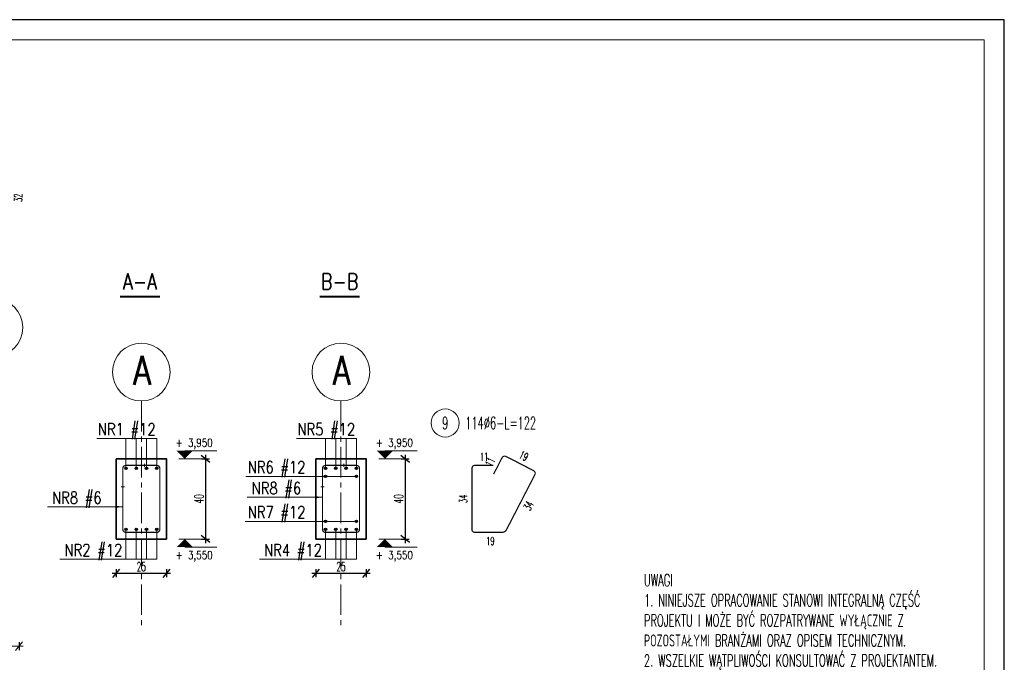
# Model space of a CAD drawing. Header units: centimetres. Extents: x 125945 to 146944, y 20629 to 31773.
# Tile 35 of 80: x 138987 to 139478, y 20903 to 21223. Entities that reach past the tile are written whole.
import ezdxf
from ezdxf.enums import TextEntityAlignment as Align

# ---------------------------------------------------------------- set-up
doc = ezdxf.new("R2010")
doc.units = ezdxf.units.CM
doc.linetypes.add('CENTER2', pattern=[28.575, 19.05, -3.175, 3.175, -3.175])
for name, color, linetype, lineweight in [('e-cad_cienkie', 88, 'Continuous', 15), ('e-cad_opisy', 7, 'Continuous', 15), ('e-cad_osie', 172, 'CENTER2', 9), ('e-cad_wymiary', 66, 'Continuous', 15), ('K-ŻELBET', 204, 'Continuous', 35)]:
    doc.layers.add(name, color=color, linetype=linetype, lineweight=lineweight)
doc.layers.add('e-cad_prety_przekroj', color=4, linetype='Continuous')
doc.layers.add('e-cad_strzemiona', color=3, linetype='Continuous')
doc.styles.add('e-cad_1', font='simplex.shx', dxfattribs={"width": 0.6})
doc.styles.add('e-cad_2', font='simplex.shx', dxfattribs={"width": 0.8})
doc.styles.add('simpl', font='simplex.shx', dxfattribs={"width": 0.6})
doc.dimstyles.new('1_10', dxfattribs={"dimtxt": 2.75, "dimasz": 2, "dimexe": 1.25, "dimexo": 0, "dimgap": 0.8, "dimtad": 1, "dimdec": 1, "dimrnd": 0.5, "dimdsep": 46, "dimtxsty": 'e-cad_1', "dimblk": 'OBLIQUE', "dimcen": 0, "dimdle": 1, "dimclrd": 256, "dimclre": 256, "dimclrt": 256, "dimadec": 0, "dimazin": 0, "dimtfac": 1, "dimtdec": 1, "dimtix": 1, "dimtmove": 2, "dimatfit": 3, "dimfxl": 1.25, "dimfxlon": 1, "dimtfill": 1, "dimtfillclr": 256, "dimlwd": 9, "dimarcsym": 0})
doc.dimstyles.new('1_20', dxfattribs={"dimscale": 2, "dimtxt": 2.25, "dimasz": 1.75, "dimexe": 1, "dimexo": 0, "dimgap": 0.5, "dimtad": 1, "dimdec": 1, "dimrnd": 0.5, "dimdsep": 46, "dimtxsty": 'simpl', "dimblk": 'OBLIQUE', "dimcen": 0, "dimdle": 1, "dimclrd": 256, "dimclre": 256, "dimclrt": 256, "dimadec": 0, "dimazin": 0, "dimtfac": 1, "dimtdec": 1, "dimtix": 1, "dimtmove": 2, "dimatfit": 3, "dimldrblk": 'OBLIQUE', "dimfxl": 1, "dimfxlon": 1, "dimarcsym": 0})
doc.dimstyles.new('e-cad_1_20_[cm]', dxfattribs={"dimscale": 2, "dimtxt": 2.25, "dimasz": 1.75, "dimexe": 1, "dimexo": 0, "dimgap": 0.5, "dimtad": 1, "dimdec": 1, "dimrnd": 0.5, "dimdsep": 46, "dimtxsty": 'simpl', "dimblk": 'OBLIQUE', "dimcen": 0, "dimdle": 1, "dimclrd": 256, "dimclre": 256, "dimclrt": 256, "dimadec": 0, "dimazin": 0, "dimtfac": 1, "dimtdec": 1, "dimtix": 1, "dimtmove": 2, "dimatfit": 3, "dimldrblk": 'OBLIQUE', "dimfxl": 1, "dimfxlon": 1, "dimlwd": -1, "dimarcsym": 0})

# ---------------------------------------------------------------- blocks, each defined once
blk = doc.blocks.new('_Oblique')
at = {"color": 0, "linetype": 'ByBlock', "lineweight": -2}
blk.add_line((0.5, 0.6), (-0.5, -0.6), dxfattribs=at)
blk = doc.blocks.new('*D4216')
at = {"layer": 'Defpoints', "color": 0}
for p in [(138961.6, 20920.39), (138986.6, 20920.39), (138986.6, 20910.66)]:
    blk.add_point(p, dxfattribs=at)
at = {"layer": 'e-cad_wymiary', "ltscale": 0.8}
blk.add_line((138959.6, 20910.66), (138988.6, 20910.66), dxfattribs=at)
at = {"layer": 'e-cad_wymiary', "lineweight": -2, "ltscale": 0.8}
for p, q in [((138961.6, 20912.66), (138961.6, 20908.66)), ((138986.6, 20912.66), (138986.6, 20908.66))]:
    blk.add_line(p, q, dxfattribs=at)
at = {"layer": 'e-cad_wymiary', "xscale": 3.5, "yscale": 3.5, "zscale": 3.5, "rotation": 180}
blk.add_blockref('_Oblique', (138961.6, 20910.66), dxfattribs=at)
at = {"layer": 'e-cad_wymiary', "xscale": 3.5, "yscale": 3.5, "zscale": 3.5}
blk.add_blockref('_Oblique', (138986.6, 20910.66), dxfattribs=at)
at = {"layer": 'e-cad_wymiary', "ltscale": 0.8, "insert": (138974.1, 20913.91), "char_height": 4.5, "attachment_point": 5, "style": 'simpl'}
blk.add_mtext('25', dxfattribs=at)
blk = doc.blocks.new('*D4217')
at = {"layer": 'Defpoints', "color": 0}
for p in [(139060.05, 21004.08), (139060.05, 20964.08), (139079.53, 20964.08)]:
    blk.add_point(p, dxfattribs=at)
at = {"layer": 'e-cad_wymiary', "lineweight": -2, "ltscale": 0.8}
for p, q in [((139077.53, 21004.08), (139081.53, 21004.08)), ((139079.53, 21006.08), (139079.53, 20962.08)), ((139077.53, 20964.08), (139081.53, 20964.08))]:
    blk.add_line(p, q, dxfattribs=at)
at = {"layer": 'e-cad_wymiary', "lineweight": -2, "xscale": 3.5, "yscale": 3.5, "zscale": 3.5}
for p, rotation in [((139079.53, 21004.08), 90), ((139079.53, 20964.08), 270)]:
    blk.add_blockref('_Oblique', p, dxfattribs=dict(at, rotation=rotation))
at = {"layer": 'e-cad_wymiary', "ltscale": 0.8, "insert": (139076.28, 20984.08), "char_height": 4.5, "attachment_point": 5, "rotation": 90, "style": 'simpl'}
blk.add_mtext('40', dxfattribs=at)
blk = doc.blocks.new('*D4218')
at = {"layer": 'Defpoints', "color": 0}
for p in [(139035.05, 20964.08), (139060.05, 20964.08), (139060.05, 20947.03)]:
    blk.add_point(p, dxfattribs=at)
at = {"layer": 'e-cad_wymiary', "lineweight": -2, "ltscale": 0.8}
for p, q in [((139035.05, 20949.03), (139035.05, 20945.03)), ((139060.05, 20949.03), (139060.05, 20945.03)), ((139033.05, 20947.03), (139062.05, 20947.03))]:
    blk.add_line(p, q, dxfattribs=at)
at = {"layer": 'e-cad_wymiary', "lineweight": -2, "xscale": 3.5, "yscale": 3.5, "zscale": 3.5, "rotation": 180}
blk.add_blockref('_Oblique', (139035.05, 20947.03), dxfattribs=at)
at = {"layer": 'e-cad_wymiary', "lineweight": -2, "xscale": 3.5, "yscale": 3.5, "zscale": 3.5}
blk.add_blockref('_Oblique', (139060.05, 20947.03), dxfattribs=at)
at = {"layer": 'e-cad_wymiary', "ltscale": 0.8, "insert": (139047.55, 20950.28), "char_height": 4.5, "attachment_point": 5, "style": 'simpl'}
blk.add_mtext('25', dxfattribs=at)
blk = doc.blocks.new('e-cad_przekroj_nazwa_1')
at = {"const_width": 0.5}
blk.add_lwpolyline([(5, 0), (-5, 0)], dxfattribs=at)
at = {"style": 'e-cad_1', "width": 0.8}
blk.add_attdef('SYMBOL', text='', height=4, dxfattribs=at).set_placement((0, 1.75), align=Align.CENTER)
blk = doc.blocks.new('*D4219')
at = {"layer": 'Defpoints', "color": 0}
for p in [(139159.51, 21004.08), (139159.51, 20964.08), (139178.98, 20964.08)]:
    blk.add_point(p, dxfattribs=at)
at = {"layer": 'e-cad_wymiary', "lineweight": -2, "ltscale": 0.8}
for p, q in [((139176.98, 21004.08), (139180.98, 21004.08)), ((139178.98, 21006.08), (139178.98, 20962.08)), ((139176.98, 20964.08), (139180.98, 20964.08))]:
    blk.add_line(p, q, dxfattribs=at)
at = {"layer": 'e-cad_wymiary', "lineweight": -2, "xscale": 3.5, "yscale": 3.5, "zscale": 3.5}
for p, rotation in [((139178.98, 21004.08), 90), ((139178.98, 20964.08), 270)]:
    blk.add_blockref('_Oblique', p, dxfattribs=dict(at, rotation=rotation))
at = {"layer": 'e-cad_wymiary', "ltscale": 0.8, "insert": (139175.73, 20984.08), "char_height": 4.5, "attachment_point": 5, "rotation": 90, "style": 'simpl'}
blk.add_mtext('40', dxfattribs=at)
blk = doc.blocks.new('*D4220')
at = {"layer": 'Defpoints', "color": 0}
for p in [(139134.51, 20964.08), (139159.51, 20964.08), (139159.51, 20947.03)]:
    blk.add_point(p, dxfattribs=at)
at = {"layer": 'e-cad_wymiary', "lineweight": -2, "ltscale": 0.8}
for p, q in [((139134.51, 20949.03), (139134.51, 20945.03)), ((139159.51, 20949.03), (139159.51, 20945.03)), ((139132.51, 20947.03), (139161.51, 20947.03))]:
    blk.add_line(p, q, dxfattribs=at)
at = {"layer": 'e-cad_wymiary', "lineweight": -2, "xscale": 3.5, "yscale": 3.5, "zscale": 3.5, "rotation": 180}
blk.add_blockref('_Oblique', (139134.51, 20947.03), dxfattribs=at)
at = {"layer": 'e-cad_wymiary', "lineweight": -2, "xscale": 3.5, "yscale": 3.5, "zscale": 3.5}
blk.add_blockref('_Oblique', (139159.51, 20947.03), dxfattribs=at)
at = {"layer": 'e-cad_wymiary', "ltscale": 0.8, "insert": (139147.01, 20950.28), "char_height": 4.5, "attachment_point": 5, "style": 'simpl'}
blk.add_mtext('25', dxfattribs=at)
blk = doc.blocks.new('e-cad_ZelbetOpis_7')
blk.add_circle((5, 5), 3.5)
at = {"layer": 'e-cad_opisy', "style": 'e-cad_1', "width": 0.6, "flags": 1}
for tag, p in [('SREDNICA', (25, 8)), ('DLUGOSC', (25, 7.5)), ('KOD', (30, 8)), ('HAK_1', (30, 7.5)), ('SZT', (25, 7)), ('GATUNEK_STALI', (25, 6.5)), ('OPIS_2', (25, 5.5)), ('KLASA_STALI', (25, 6)), ('A', (30, 6.5)), ('C', (30, 5.5)), ('HAK_2', (30, 7)), ('B', (30, 6)), ('D', (30, 5)), ('E', (30, 4.5)), ('F', (30, 4)), ('R', (30, 3.5)), ('HAK_1_DLUGOSC', (30, 3)), ('HAK_2_DLUGOSC', (30, 2.5)), ('KIERUNEK', (30, 2))]:
    blk.add_attdef(tag, p, '', height=0.3, dxfattribs=at)
at = {"layer": 'e-cad_opisy', "style": 'e-cad_1', "width": 0.6}
blk.add_attdef('NR', text='', height=3, dxfattribs=at).set_placement((5, 3.5), align=Align.CENTER)
for tag, p in [('OPIS_1', (10, 3.5)), ('UWAGI', (10, -6))]:
    blk.add_attdef(tag, p, '', height=3, dxfattribs=at)
blk = doc.blocks.new('e-cad_kota_2')
blk.add_line((0, 2), (8, 2))
blk.add_lwpolyline([(0, 0, 0, 4, 0), (0, 2, 4, 4, 0)], format="xyseb")
at = {"style": 'e-cad_1', "width": 0.8}
blk.add_attdef('ZNAK', text='', height=2, dxfattribs=at).set_placement((-0.5, 3), align=Align.RIGHT)
blk.add_attdef('RZEDNA', (0.8, 3), '', height=2, dxfattribs=at)
blk = doc.blocks.new('e-cad_kota_2_1')
blk.add_line((0, -2), (8, -2))
blk.add_lwpolyline([(0, 0, 0, 4, 0), (0, -2, 4, 4, 0)], format="xyseb")
at = {"style": 'e-cad_1', "width": 0.8}
blk.add_attdef('ZNAK', text='', height=2, dxfattribs=at).set_placement((-0.5, -5), align=Align.RIGHT)
blk.add_attdef('RZEDNA', (0.8, -5), '', height=2, dxfattribs=at)

msp = doc.modelspace()

# ---------------------------------------------------------------- hatches: boundary and pattern name
at = {"layer": 'e-cad_prety_przekroj', "ltscale": 0.8}
h = msp.add_hatch(color=256, dxfattribs=at)
edge = h.paths.add_edge_path()
edge.add_arc((139039.85, 20999.28), 0.6, 0, 360)
h = msp.add_hatch(color=256, dxfattribs=at)
edge = h.paths.add_edge_path()
edge.add_arc((139044.99, 20999.28), 0.6, 0, 360)
h = msp.add_hatch(color=256, dxfattribs=at)
edge = h.paths.add_edge_path()
edge.add_arc((139050.12, 20999.28), 0.6, 0, 360)
h = msp.add_hatch(color=256, dxfattribs=at)
edge = h.paths.add_edge_path()
edge.add_arc((139055.25, 20999.28), 0.6, 0, 360)
h = msp.add_hatch(color=256, dxfattribs=at)
edge = h.paths.add_edge_path()
edge.add_arc((139139.31, 20999.28), 0.6, 0, 360)
h = msp.add_hatch(color=256, dxfattribs=at)
edge = h.paths.add_edge_path()
edge.add_arc((139144.44, 20999.28), 0.6, 0, 360)
h = msp.add_hatch(color=256, dxfattribs=at)
edge = h.paths.add_edge_path()
edge.add_arc((139149.58, 20999.28), 0.6, 0, 360)
h = msp.add_hatch(color=256, dxfattribs=at)
edge = h.paths.add_edge_path()
edge.add_arc((139154.71, 20999.28), 0.6, 0, 360)
h = msp.add_hatch(color=256, dxfattribs=at)
edge = h.paths.add_edge_path()
edge.add_arc((139139.31, 20995.28), 0.6, 0, 360)
h = msp.add_hatch(color=256, dxfattribs=at)
edge = h.paths.add_edge_path()
edge.add_arc((139154.71, 20995.28), 0.6, 0, 360)
h = msp.add_hatch(color=256, dxfattribs=at)
edge = h.paths.add_edge_path()
edge.add_arc((139139.31, 20972.88), 0.6, 0, 360)
h = msp.add_hatch(color=256, dxfattribs=at)
edge = h.paths.add_edge_path()
edge.add_arc((139154.71, 20972.88), 0.6, 0, 360)
h = msp.add_hatch(color=256, dxfattribs=at)
edge = h.paths.add_edge_path()
edge.add_arc((139039.85, 20968.88), 0.6, 0, 360)
h = msp.add_hatch(color=256, dxfattribs=at)
edge = h.paths.add_edge_path()
edge.add_arc((139044.99, 20968.88), 0.6, 0, 360)
h = msp.add_hatch(color=256, dxfattribs=at)
edge = h.paths.add_edge_path()
edge.add_arc((139050.12, 20968.88), 0.6, 0, 360)
h = msp.add_hatch(color=256, dxfattribs=at)
edge = h.paths.add_edge_path()
edge.add_arc((139055.25, 20968.88), 0.6, 0, 360)
h = msp.add_hatch(color=256, dxfattribs=at)
edge = h.paths.add_edge_path()
edge.add_arc((139139.31, 20968.88), 0.6, 0, 360)
h = msp.add_hatch(color=256, dxfattribs=at)
edge = h.paths.add_edge_path()
edge.add_arc((139144.44, 20968.88), 0.6, 0, 360)
h = msp.add_hatch(color=256, dxfattribs=at)
edge = h.paths.add_edge_path()
edge.add_arc((139149.58, 20968.88), 0.6, 0, 360)
h = msp.add_hatch(color=256, dxfattribs=at)
edge = h.paths.add_edge_path()
edge.add_arc((139154.71, 20968.88), 0.6, 0, 360)

# ---------------------------------------------------------------- linework, layer by layer
at = {"layer": 'Defpoints'}
msp.add_lwpolyline([(136887.51, 20628.94), (139477.51, 20628.94), (139477.51, 21222.94), (136887.51, 21222.94)], close=True, dxfattribs=at)
at = {"layer": 'e-cad_cienkie', "ltscale": 0.8}
for p, q in [((139049.05, 20999.98), (139049.05, 21001.58)), ((139066.17, 21004.08), (139079.17, 21004.08)), ((139148.51, 20999.98), (139148.51, 21001.58)), ((139165.92, 21004.08), (139178.92, 21004.08)), ((139037.55, 20990.08), (139039.15, 20990.08)), ((139137.01, 20990.08), (139138.61, 20990.08)), ((139066.17, 20964.08), (139079.17, 20964.08)), ((139165.92, 20964.08), (139178.92, 20964.08))]:
    msp.add_line(p, q, dxfattribs=at)
at = {"layer": 'e-cad_cienkie'}
msp.add_lwpolyline([(136947.51, 20638.94), (139467.51, 20638.94), (139467.51, 21212.94), (136947.51, 21212.94)], close=True, dxfattribs=at)
at = {"layer": 'e-cad_cienkie', "ltscale": 0.8}
for points in [[(139055.25, 21014.19), (139025.41, 21014.19)], [(139039.85, 20999.28), (139039.85, 21014.19)], [(139044.99, 20999.28), (139044.99, 21014.19)], [(139050.12, 20999.28), (139050.12, 21014.19)], [(139055.25, 20999.28), (139055.25, 21014.19)], [(139154.71, 21014.19), (139124.87, 21014.19)], [(139139.31, 20999.28), (139139.31, 21014.19)], [(139144.44, 20999.28), (139144.44, 21014.19)], [(139149.58, 20999.28), (139149.58, 21014.19)], [(139154.71, 20999.28), (139154.71, 21014.19)], [(139154.71, 20995.28), (139099.55, 20995.28)], [(139154.71, 20972.88), (139099.33, 20972.88)], [(139039.85, 20953.98), (139039.85, 20968.88)], [(139044.99, 20953.98), (139044.99, 20968.88)], [(139050.12, 20953.98), (139050.12, 20968.88)], [(139055.25, 20953.98), (139055.25, 20968.88)], [(139139.31, 20953.98), (139139.31, 20968.88)], [(139144.44, 20953.98), (139144.44, 20968.88)], [(139149.58, 20953.98), (139149.58, 20968.88)], [(139154.71, 20953.98), (139154.71, 20968.88)], [(139055.25, 20953.98), (139007.01, 20953.98)], [(139154.71, 20953.98), (139106.46, 20953.98)]]:
    msp.add_lwpolyline(points, dxfattribs=at)
at = {"layer": 'e-cad_opisy'}
for centre in [(138974.1, 21069.49), (139047.55, 21047.3), (139147.01, 21047.3)]:
    msp.add_circle(centre, 14.4, dxfattribs=at)
at = {"layer": 'e-cad_osie', "ltscale": 0.8}
for p, q in [((139047.55, 21032.9), (139047.55, 20920.39)), ((139147.01, 21032.9), (139147.01, 20920.39))]:
    msp.add_line(p, q, dxfattribs=at)
at = {"layer": 'e-cad_prety_przekroj', "ltscale": 0.8}
for centre in [(139039.85, 20999.28), (139044.99, 20999.28), (139050.12, 20999.28), (139055.25, 20999.28), (139139.31, 20999.28), (139144.44, 20999.28), (139149.58, 20999.28), (139154.71, 20999.28), (139139.31, 20995.28), (139154.71, 20995.28), (139139.31, 20972.88), (139154.71, 20972.88), (139039.85, 20968.88), (139044.99, 20968.88), (139050.12, 20968.88), (139055.25, 20968.88), (139139.31, 20968.88), (139144.44, 20968.88), (139149.58, 20968.88), (139154.71, 20968.88)]:
    msp.add_circle(centre, 0.6, dxfattribs=at)
at = {"layer": 'e-cad_strzemiona', "ltscale": 0.8}
for points in [[(139222.95, 21000.78, 0.6, 0.6, 0), (139213.75, 21000.78, 0.6, 0.6, 0.414214), (139212.25, 20999.28, 0.6, 0.6, 0), (139212.25, 20968.88, 0.6, 0.6, 0.414214), (139213.75, 20967.38, 0.6, 0.6, 0), (139227.25, 20967.38, 0.6, 0.6, 0.280631), (139229.48, 20968.74, 0.6, 0.6, 0), (139243.62, 20996.14, 0.6, 0.6, 0.414214), (139242.97, 20998.16, 0.6, 0.6, 0), (139229.29, 21005.22, 0.6, 0.6, 0.414214), (139227.26, 21004.57, 0.6, 0.6, 0), (139223.05, 20996.4, 0.6, 0, 0)], [(139049.05, 21000.78, 0.6, 0.6, 0), (139039.85, 21000.78, 0.6, 0.6, 0.414214), (139038.35, 20999.28, 0.6, 0.6, 0), (139038.35, 20968.88, 0.6, 0.6, 0.414214), (139039.85, 20967.38, 0.6, 0.6, 0), (139055.25, 20967.38, 0.6, 0.6, 0.414214), (139056.75, 20968.88, 0.6, 0.6, 0), (139056.75, 20999.28, 0.6, 0.6, 0.414214), (139055.25, 21000.78, 0.6, 0.6, 0), (139039.85, 21000.78, 0.6, 0.6, 0.414214), (139038.35, 20999.28, 0.6, 0.6, 0), (139038.35, 20990.08, 0, 0, 0)], [(139148.51, 21000.78, 0.6, 0.6, 0), (139139.31, 21000.78, 0.6, 0.6, 0.414214), (139137.81, 20999.28, 0.6, 0.6, 0), (139137.81, 20968.88, 0.6, 0.6, 0.414214), (139139.31, 20967.38, 0.6, 0.6, 0), (139154.71, 20967.38, 0.6, 0.6, 0.414214), (139156.21, 20968.88, 0.6, 0.6, 0), (139156.21, 20999.28, 0.6, 0.6, 0.414214), (139154.71, 21000.78, 0.6, 0.6, 0), (139139.31, 21000.78, 0.6, 0.6, 0.414214), (139137.81, 20999.28, 0.6, 0.6, 0), (139137.81, 20990.08, 0, 0, 0)]]:
    msp.add_lwpolyline(points, format="xyseb", dxfattribs=at)
at = {"layer": 'K-ŻELBET', "ltscale": 0.8}
for points in [[(139035.05, 21004.08), (139035.05, 20964.08), (139060.05, 20964.08), (139060.05, 21004.08)], [(139134.51, 21004.08), (139134.51, 20964.08), (139159.51, 20964.08), (139159.51, 21004.08)]]:
    msp.add_lwpolyline(points, close=True, dxfattribs=at)

# ---------------------------------------------------------------- block references
at = {"layer": 'e-cad_opisy', "ltscale": 0.8, "xscale": 2, "yscale": 2, "zscale": 2}
for name, p, values in [('e-cad_przekroj_nazwa_1', (139046.9, 21084.92), {'SYMBOL': 'A-A'}), ('e-cad_przekroj_nazwa_1', (139146.35, 21084.92), {'SYMBOL': 'B-B'}), ('e-cad_kota_2', (139069.17, 21004.08), {'RZEDNA': '3,950', 'ZNAK': '+'}), ('e-cad_kota_2', (139168.92, 21004.08), {'RZEDNA': '3,950', 'ZNAK': '+'}), ('e-cad_kota_2_1', (139069.17, 20964.08), {'RZEDNA': '3,550', 'ZNAK': '+'}), ('e-cad_kota_2_1', (139168.92, 20964.08), {'RZEDNA': '3,550', 'ZNAK': '+'})]:
    msp.add_blockref(name, p, dxfattribs=at).add_auto_attribs(values)
at = {"layer": 'e-cad_opisy', "ltscale": 0.8}
ref = msp.add_blockref('e-cad_ZelbetOpis_7', (139188.93, 21011.91), dxfattribs=dict(at, xscale=2, yscale=2, zscale=2))
ref.add_attrib('OPIS_1', '114%%c6-L=122', (139208.93, 21018.91), dxfattribs={"height": 6, "style": 'e-cad_1', "width": 0.6})
ref.add_attrib('NR', '9', dxfattribs={"height": 6, "style": 'e-cad_1', "width": 0.6}).set_placement((139198.93, 21018.91), align=Align.CENTER)

# ---------------------------------------------------------------- texts
at = {"layer": 'e-cad_opisy', "ltscale": 0.8, "style": 'e-cad_1', "width": 0.6}
for s, rotation, p in [('32', 90, (138986.2, 21134.17)), ('19', 332.7031, (139238.1, 21005.51)), ('11', 62.7031, (139221.33, 21002.46)), ('34', 90, (139207.95, 20984.08)), ('34', 62.7031, (139240.47, 20980.66))]:
    msp.add_text(s, height=4, rotation=rotation, dxfattribs=at).set_placement(p, align=Align.MIDDLE_CENTER)
at = {"layer": 'e-cad_opisy', "ltscale": 2, "style": 'e-cad_2', "width": 0.8}
for p in [(139043.48, 21041), (139142.94, 21041)]:
    msp.add_text('A', height=14.4, dxfattribs=at).set_placement(p)
at = {"layer": 'e-cad_opisy', "ltscale": 1.2, "style": 'e-cad_1', "width": 0.8}
for s, p in [('NR1 #12', (139025.87, 21015.77)), ('NR5 #12', (139125.33, 21015.77)), ('NR6 #12', (139100.55, 20996.86)), ('NR8 #6', (139102.51, 20986.4)), ('NR8 #6', (139003.05, 20981.66)), ('NR7 #12', (139100.55, 20974.46)), ('NR2 #12', (139009.27, 20955.57)), ('NR4 #12', (139108.72, 20955.57))]:
    msp.add_text(s, height=6, dxfattribs=at).set_placement(p)
at = {"layer": 'e-cad_opisy', "ltscale": 0.8, "style": 'e-cad_1', "width": 0.6}
for s, p in [('11', (139218.35, 21005.08)), ('19', (139221.45, 20963.08))]:
    msp.add_text(s, height=4, dxfattribs=at).set_placement(p, align=Align.MIDDLE_CENTER)
at = {"layer": 'e-cad_opisy', "ltscale": 4, "insert": (139297.96, 20946.51), "char_height": 6, "width": 162.5576, "attachment_point": 1, "style": 'e-cad_1'}
msp.add_mtext('UWAGI\\P1. NINIEJSZE OPRACOWANIE STANOWI INTEGRALNĄ CZĘŚĆ PROJEKTU I MOŻE BYĆ ROZPATRYWANE WYŁĄCZNIE Z POZOSTAŁYMI BRANŻAMI ORAZ OPISEM TECHNICZNYM. \\P2. WSZELKIE WĄTPLIWOŚCI KONSULTOWAĆ Z PROJEKTANTEM.\\P3. WSZYSTKIE MATERIAŁY BUDOWLANE MUSZĄ POSIADAĆ ŚWIADECTWA DOPUSZCZAJĄCE JE DO UŻYTKOWANIA.', dxfattribs=at)

# ---------------------------------------------------------------- dimensions: what is measured, and where the dimension line sits
at = {"layer": 'e-cad_wymiary', "ltscale": 0.8}
for base, p1, p2, picture, middle in [((139079.53, 20964.08), (139060.05, 21004.08), (139060.05, 20964.08), '*D4217', (139076.28, 20984.08)), ((139178.98, 20964.08), (139159.51, 21004.08), (139159.51, 20964.08), '*D4219', (139175.73, 20984.08))]:
    dim = msp.add_linear_dim(base=base, p1=p1, p2=p2, angle=90, dimstyle='1_20', dxfattribs=at)
    dim.commit()
    dim.dimension.update_dxf_attribs({"geometry": picture, "text_midpoint": middle})
for base, p1, p2, picture, middle in [((139060.05, 20947.03), (139035.05, 20964.08), (139060.05, 20964.08), '*D4218', (139047.55, 20950.28)), ((139159.51, 20947.03), (139134.51, 20964.08), (139159.51, 20964.08), '*D4220', (139147.01, 20950.28))]:
    dim = msp.add_linear_dim(base=base, p1=p1, p2=p2, dimstyle='1_20', override={"dimtxsty": 'simpl', "dimldrblk": 'Oblique'}, dxfattribs=at)
    dim.commit()
    dim.dimension.update_dxf_attribs({"geometry": picture, "text_midpoint": middle})
dim = msp.add_linear_dim(base=(138986.6, 20910.66), p1=(138961.6, 20920.39), p2=(138986.6, 20920.39), dimstyle='e-cad_1_20_[cm]', dxfattribs=at)
dim.commit()
dim.dimension.update_dxf_attribs({"geometry": '*D4216', "text_midpoint": (138974.1, 20913.91)})

# ---------------------------------------------------------------- leaders
at = {"layer": 'e-cad_cienkie', "ltscale": 0.8}
for points in [[(139137.77, 20984.88), (139100.22, 20984.88)], [(139038.31, 20980.14), (139000.76, 20980.14)]]:
    msp.add_leader(points, dimstyle='1_10', override={"dimasz": 3}, dxfattribs=at)

doc.saveas('drawing.dxf')
